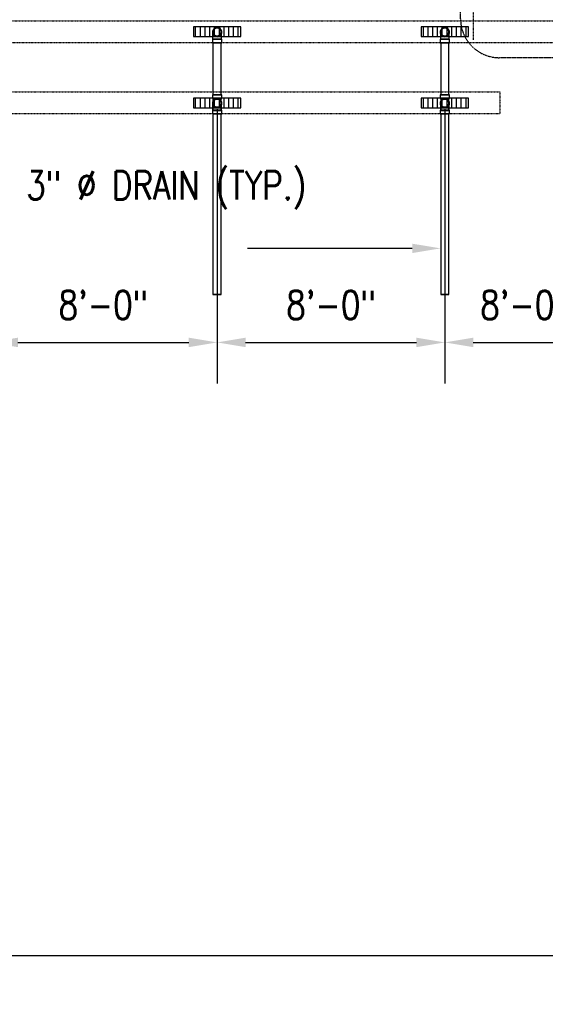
# Model space of a CAD drawing. Header units: inches. Extents: x -783 to 21281, y 0 to 3129.
# Tile 19 of 32: x 1962 to 2183, y 415 to 830. Entities that reach past the tile are written whole.
import ezdxf
from ezdxf import colors
from ezdxf.entities.mleader import LeaderData, LeaderLine
from ezdxf.enums import TextEntityAlignment as Align
from ezdxf.math import Vec2, Vec3

# ---------------------------------------------------------------- set-up
doc = ezdxf.new("R2010")
doc.units = ezdxf.units.IN
doc.header["$MEASUREMENT"] = 0
doc.linetypes.add('Dash', pattern=[0.25, 0.125, -0.125])
doc.linetypes.add('Hidden 3_32_', pattern=[0.140625, 0.09375, -0.046875])
for name, color, linetype in [('A-DETL-HDLN', 90, 'Hidden 3_32_'), ('P-PIPE', 3, 'Continuous'), ('S-ANNO-DIMS', 1, 'Continuous'), ('S-ANNO-NOTE', 2, 'Continuous'), ('S-ANNO-SYMB', 2, 'Continuous')]:
    doc.layers.add(name, color=color, linetype=linetype)
doc.layers.add('A-WALL-PATT', color=9, linetype='Continuous', true_color=0x808080)
doc.styles.add('Annotative', font='romans.shx', dxfattribs={"width": 0.8, "height": 0.125})
doc.styles.add('Arial', font='romans.shx', dxfattribs={"width": 0.8})
doc.dimstyles.new('Annotative', dxfattribs={"dimscale": 0, "dimtxt": 0.125, "dimasz": 0.125, "dimexe": 0.18, "dimexo": 0.0625, "dimgap": 0.09, "dimtad": 1, "dimdec": 3, "dimzin": 3, "dimdsep": 46, "dimlunit": 4, "dimtxsty": 'Annotative', "dimcen": 0.09, "dimclrt": 2, "dimazin": 2, "dimtfac": 1, "dimtdec": 3, "dimtmove": 0, "dimatfit": 0, "dimfxl": 1, "dimtfill": 1, "dimfrac": 2, "dimtolj": 1, "dimtzin": 0, "dimarcsym": 0})
pattern_1 = [(90, (-6e-12, -7e-13), (-2, 1e-16), [])]

# ---------------------------------------------------------------- blocks, each defined once
blk = doc.blocks.new('Bend - PVC - Sch 40 - DWV_USACE - Standard-V20-00_SP_Foundation Drainage Plan-TO FDN_DOC')
at = {"layer": 'P-PIPE'}
for p, q in [((1453.08, 791.55), (1453.08, 790.05)), ((1457.04, 790.05), (1457.04, 791.55))]:
    blk.add_line(p, q, dxfattribs=at)
at = {"layer": 'P-PIPE', "flags": 128}
for points in [[(1453.31, 794.61), (1453.31, 794.68), (1453.31, 794.75), (1453.32, 794.82), (1453.33, 794.89), (1453.34, 794.96), (1453.36, 795.03), (1453.38, 795.09), (1453.4, 795.16), (1453.42, 795.23), (1453.45, 795.29), (1453.48, 795.35), (1453.51, 795.42), (1453.54, 795.48), (1453.58, 795.54), (1453.61, 795.6), (1453.65, 795.65), (1453.7, 795.71), (1453.74, 795.76), (1453.79, 795.82), (1453.84, 795.86), (1453.89, 795.91), (1453.94, 795.96), (1454, 796), (1454.05, 796.04), (1454.11, 796.08), (1454.17, 796.12), (1454.23, 796.15), (1454.3, 796.18), (1454.36, 796.21), (1454.42, 796.24), (1454.49, 796.26), (1454.56, 796.29), (1454.62, 796.3), (1454.69, 796.32), (1454.76, 796.33), (1454.83, 796.34), (1454.9, 796.35), (1454.97, 796.36), (1455.04, 796.36), (1455.06, 796.36)], [(1455.06, 792.86), (1454.99, 792.86), (1454.92, 792.87), (1454.85, 792.87), (1454.78, 792.88), (1454.71, 792.89), (1454.64, 792.91), (1454.57, 792.93), (1454.51, 792.95), (1454.44, 792.97), (1454.38, 793), (1454.31, 793.03), (1454.25, 793.06), (1454.19, 793.09), (1454.13, 793.13), (1454.07, 793.17), (1454.01, 793.21), (1453.96, 793.25), (1453.9, 793.29), (1453.85, 793.34), (1453.8, 793.39), (1453.76, 793.44), (1453.71, 793.49), (1453.67, 793.55), (1453.62, 793.61), (1453.59, 793.66), (1453.55, 793.72), (1453.51, 793.78), (1453.48, 793.85), (1453.45, 793.91), (1453.43, 793.98), (1453.4, 794.04), (1453.38, 794.11), (1453.36, 794.18), (1453.35, 794.24), (1453.33, 794.31), (1453.32, 794.38), (1453.32, 794.45), (1453.31, 794.52), (1453.31, 794.59), (1453.31, 794.61)], [(1453.31, 792.75), (1453.31, 792.86), (1453.31, 792.97), (1453.31, 793.08), (1453.31, 793.19), (1453.31, 793.29), (1453.31, 793.39), (1453.31, 793.49), (1453.31, 793.58), (1453.31, 793.67), (1453.31, 793.76), (1453.31, 793.84), (1453.31, 793.92), (1453.31, 794), (1453.31, 794.07), (1453.31, 794.14), (1453.31, 794.2), (1453.31, 794.26), (1453.31, 794.31), (1453.31, 794.36), (1453.31, 794.41), (1453.31, 794.45), (1453.31, 794.49), (1453.31, 794.52), (1453.31, 794.55), (1453.31, 794.57), (1453.31, 794.59), (1453.31, 794.6), (1453.31, 794.61), (1453.31, 794.61)], [(1453.31, 791.55), (1453.31, 791.67), (1453.31, 791.79), (1453.31, 791.92), (1453.31, 792.04), (1453.31, 792.16), (1453.31, 792.28), (1453.31, 792.4), (1453.31, 792.52), (1453.31, 792.63), (1453.31, 792.71)], [(1455.06, 796.36), (1455.13, 796.36), (1455.2, 796.35), (1455.27, 796.35), (1455.34, 796.34), (1455.41, 796.32), (1455.47, 796.31), (1455.54, 796.29), (1455.61, 796.27), (1455.67, 796.25), (1455.74, 796.22), (1455.8, 796.19), (1455.87, 796.16), (1455.93, 796.13), (1455.99, 796.09), (1456.05, 796.05), (1456.1, 796.01), (1456.16, 795.97), (1456.21, 795.93), (1456.26, 795.88), (1456.31, 795.83), (1456.36, 795.78), (1456.41, 795.72), (1456.45, 795.67), (1456.49, 795.61), (1456.53, 795.55), (1456.57, 795.5), (1456.6, 795.43), (1456.63, 795.37), (1456.66, 795.31), (1456.69, 795.24), (1456.71, 795.18), (1456.73, 795.11), (1456.75, 795.04), (1456.77, 794.98), (1456.78, 794.91), (1456.79, 794.84), (1456.8, 794.77), (1456.81, 794.7), (1456.81, 794.63), (1456.81, 794.61)], [(1456.81, 794.61), (1456.81, 794.54), (1456.8, 794.47), (1456.8, 794.4), (1456.79, 794.33), (1456.77, 794.26), (1456.76, 794.19), (1456.74, 794.13), (1456.72, 794.06), (1456.7, 793.99), (1456.67, 793.93), (1456.64, 793.86), (1456.61, 793.8), (1456.58, 793.74), (1456.54, 793.68), (1456.5, 793.62), (1456.46, 793.56), (1456.42, 793.51), (1456.37, 793.46), (1456.33, 793.4), (1456.28, 793.35), (1456.23, 793.31), (1456.17, 793.26), (1456.12, 793.22), (1456.06, 793.18), (1456, 793.14), (1455.94, 793.1), (1455.88, 793.07), (1455.82, 793.03), (1455.76, 793.01), (1455.69, 792.98), (1455.63, 792.95), (1455.56, 792.93), (1455.49, 792.91), (1455.42, 792.9), (1455.36, 792.88), (1455.29, 792.87), (1455.22, 792.87), (1455.15, 792.86), (1455.08, 792.86), (1455.06, 792.86)], [(1456.81, 794.61), (1456.81, 794.61), (1456.81, 794.6), (1456.81, 794.59), (1456.81, 794.57), (1456.81, 794.55), (1456.81, 794.52), (1456.81, 794.49), (1456.81, 794.45), (1456.81, 794.41), (1456.81, 794.37), (1456.81, 794.31), (1456.81, 794.26), (1456.81, 794.2), (1456.81, 794.14), (1456.81, 794.07), (1456.81, 794), (1456.81, 793.92), (1456.81, 793.84), (1456.81, 793.76), (1456.81, 793.67), (1456.81, 793.58), (1456.81, 793.49), (1456.81, 793.39), (1456.81, 793.29), (1456.81, 793.19), (1456.81, 793.08), (1456.81, 792.97), (1456.81, 792.86), (1456.81, 792.75), (1456.81, 792.71)], [(1456.81, 792.71), (1456.81, 792.64), (1456.81, 792.52), (1456.81, 792.4), (1456.81, 792.28), (1456.81, 792.16), (1456.81, 792.04), (1456.81, 791.92), (1456.81, 791.8), (1456.81, 791.67), (1456.81, 791.55), (1456.81, 791.55)]]:
    blk.add_lwpolyline(points, dxfattribs=at)
at = {"layer": 'P-PIPE'}
for radius, start, end in [(1.98, 90, 254.3897), (1.98, 90, 254.3897), (1.75, 90, 270), (1.98, 255, 270), (1.98, 255, 270), (1.98, 285.6103, 90), (1.98, 285.6103, 90), (1.75, 270, 90), (1.98, 270, 285), (1.98, 270, 285)]:
    blk.add_arc((1455.06, 794.61), radius, start, end, dxfattribs=at)
for centre, major_axis, start_param, end_param in [((1455.06, 791.55), (1.98, 0), 1.570796, 4.712389), ((1455.06, 790.05), (1.98, 0), 1.570796, 4.712389), ((1455.06, 791.55), (1.75, 0), 1.570796, 4.712389), ((1455.06, 791.55), (1.98, 0), 4.712389, 7.853982), ((1455.06, 791.55), (1.75, 0), 4.712389, 7.853982), ((1455.06, 790.05), (1.98, 0), 4.712389, 7.853982)]:
    blk.add_ellipse(centre, major_axis=major_axis, ratio=0.010416, start_param=start_param, end_param=end_param, dxfattribs=at)
blk = doc.blocks.new('Mechanical_Box_H_rvt-1-00_SP_Foundation Drainage Plan-TO FDN_DOC')
at = {"layer": 'P-PIPE'}
for p, q in [((2043.31, 820.05), (2043.31, 798.12)), ((2046.81, 798.12), (2046.81, 820.05)), ((2139.31, 820.05), (2139.31, 798.12)), ((2142.81, 798.12), (2142.81, 820.05)), ((2043.08, 798.12), (2043.08, 796.71)), ((2043.08, 796.71), (2043.08, 796.62)), ((2043.31, 796.62), (2043.31, 792.71)), ((2046.81, 792.71), (2046.81, 796.62)), ((2047.04, 796.71), (2047.04, 798.12)), ((2047.04, 796.62), (2047.04, 796.71)), ((2139.08, 798.12), (2139.08, 796.71)), ((2139.08, 796.71), (2139.08, 796.62)), ((2139.31, 796.62), (2139.31, 792.71)), ((2142.81, 792.71), (2142.81, 796.62)), ((2143.04, 796.71), (2143.04, 798.12)), ((2143.04, 796.62), (2143.04, 796.71)), ((2043.31, 792.71), (2043.31, 791.63)), ((2046.81, 791.63), (2046.81, 792.71)), ((2139.31, 792.71), (2139.31, 791.63)), ((2142.81, 791.63), (2142.81, 792.71)), ((2043.08, 791.63), (2043.08, 790.13)), ((2043.31, 790.13), (2043.31, 713.98)), ((2046.81, 713.98), (2046.81, 790.13)), ((2047.04, 790.13), (2047.04, 791.63)), ((2139.08, 791.63), (2139.08, 790.13)), ((2139.31, 790.13), (2139.31, 713.98)), ((2142.81, 713.98), (2142.81, 790.13)), ((2143.04, 790.13), (2143.04, 791.63))]:
    blk.add_line(p, q, dxfattribs=at)
at = {"layer": 'P-PIPE', "flags": 128}
for points in [[(2043.31, 794.61), (2043.31, 794.68), (2043.31, 794.75), (2043.32, 794.82), (2043.33, 794.89), (2043.34, 794.96), (2043.36, 795.03), (2043.38, 795.09), (2043.4, 795.16), (2043.42, 795.23), (2043.45, 795.29), (2043.48, 795.35), (2043.51, 795.42), (2043.54, 795.48), (2043.58, 795.54), (2043.61, 795.6), (2043.65, 795.65), (2043.7, 795.71), (2043.74, 795.76), (2043.79, 795.82), (2043.84, 795.86), (2043.89, 795.91), (2043.94, 795.96), (2044, 796), (2044.05, 796.04), (2044.11, 796.08), (2044.17, 796.12), (2044.23, 796.15), (2044.3, 796.18), (2044.36, 796.21), (2044.42, 796.24), (2044.49, 796.26), (2044.56, 796.29), (2044.62, 796.3), (2044.69, 796.32), (2044.76, 796.33), (2044.83, 796.34), (2044.9, 796.35), (2044.97, 796.36), (2045.04, 796.36), (2045.06, 796.36)], [(2045.06, 792.86), (2044.99, 792.86), (2044.92, 792.87), (2044.85, 792.87), (2044.78, 792.88), (2044.71, 792.89), (2044.64, 792.91), (2044.57, 792.93), (2044.51, 792.95), (2044.44, 792.97), (2044.38, 793), (2044.31, 793.03), (2044.25, 793.06), (2044.19, 793.09), (2044.13, 793.13), (2044.07, 793.17), (2044.01, 793.21), (2043.96, 793.25), (2043.9, 793.29), (2043.85, 793.34), (2043.8, 793.39), (2043.76, 793.44), (2043.71, 793.49), (2043.67, 793.55), (2043.62, 793.61), (2043.59, 793.66), (2043.55, 793.72), (2043.51, 793.78), (2043.48, 793.85), (2043.45, 793.91), (2043.43, 793.98), (2043.4, 794.04), (2043.38, 794.11), (2043.36, 794.18), (2043.35, 794.24), (2043.33, 794.31), (2043.32, 794.38), (2043.32, 794.45), (2043.31, 794.52), (2043.31, 794.59), (2043.31, 794.61)], [(2043.31, 792.74), (2043.31, 792.86), (2043.31, 792.97), (2043.31, 793.08), (2043.31, 793.18), (2043.31, 793.28), (2043.31, 793.39), (2043.31, 793.48), (2043.31, 793.58), (2043.31, 793.67), (2043.31, 793.75), (2043.31, 793.84), (2043.31, 793.92), (2043.31, 793.99), (2043.31, 794.07), (2043.31, 794.13), (2043.31, 794.2), (2043.31, 794.26), (2043.31, 794.31), (2043.31, 794.36), (2043.31, 794.41), (2043.31, 794.45), (2043.31, 794.49), (2043.31, 794.52), (2043.31, 794.55), (2043.31, 794.57), (2043.31, 794.59), (2043.31, 794.6), (2043.31, 794.61), (2043.31, 794.61)], [(2043.31, 791.54), (2043.31, 791.66), (2043.31, 791.79), (2043.31, 791.91), (2043.31, 792.03), (2043.31, 792.15), (2043.31, 792.27), (2043.31, 792.39), (2043.31, 792.51), (2043.31, 792.63), (2043.31, 792.71)], [(2045.06, 796.36), (2045.13, 796.36), (2045.2, 796.35), (2045.27, 796.35), (2045.34, 796.34), (2045.41, 796.32), (2045.47, 796.31), (2045.54, 796.29), (2045.61, 796.27), (2045.67, 796.25), (2045.74, 796.22), (2045.8, 796.19), (2045.87, 796.16), (2045.93, 796.13), (2045.99, 796.09), (2046.05, 796.05), (2046.1, 796.01), (2046.16, 795.97), (2046.21, 795.93), (2046.26, 795.88), (2046.31, 795.83), (2046.36, 795.78), (2046.41, 795.72), (2046.45, 795.67), (2046.49, 795.61), (2046.53, 795.55), (2046.57, 795.5), (2046.6, 795.43), (2046.63, 795.37), (2046.66, 795.31), (2046.69, 795.24), (2046.71, 795.18), (2046.73, 795.11), (2046.75, 795.04), (2046.77, 794.98), (2046.78, 794.91), (2046.79, 794.84), (2046.8, 794.77), (2046.81, 794.7), (2046.81, 794.63), (2046.81, 794.61)], [(2046.81, 794.61), (2046.81, 794.54), (2046.8, 794.47), (2046.8, 794.4), (2046.79, 794.33), (2046.77, 794.26), (2046.76, 794.19), (2046.74, 794.13), (2046.72, 794.06), (2046.7, 793.99), (2046.67, 793.93), (2046.64, 793.86), (2046.61, 793.8), (2046.58, 793.74), (2046.54, 793.68), (2046.5, 793.62), (2046.46, 793.56), (2046.42, 793.51), (2046.37, 793.46), (2046.33, 793.4), (2046.28, 793.35), (2046.23, 793.31), (2046.17, 793.26), (2046.12, 793.22), (2046.06, 793.18), (2046, 793.14), (2045.94, 793.1), (2045.88, 793.07), (2045.82, 793.03), (2045.76, 793.01), (2045.69, 792.98), (2045.63, 792.95), (2045.56, 792.93), (2045.49, 792.91), (2045.42, 792.9), (2045.36, 792.88), (2045.29, 792.87), (2045.22, 792.87), (2045.15, 792.86), (2045.08, 792.86), (2045.06, 792.86)], [(2046.81, 794.61), (2046.81, 794.61), (2046.81, 794.6), (2046.81, 794.59), (2046.81, 794.57), (2046.81, 794.55), (2046.81, 794.52), (2046.81, 794.49), (2046.81, 794.45), (2046.81, 794.41), (2046.81, 794.36), (2046.81, 794.31), (2046.81, 794.26), (2046.81, 794.2), (2046.81, 794.14), (2046.81, 794.07), (2046.81, 794), (2046.81, 793.92), (2046.81, 793.84), (2046.81, 793.76), (2046.81, 793.67), (2046.81, 793.58), (2046.81, 793.48), (2046.81, 793.39), (2046.81, 793.29), (2046.81, 793.18), (2046.81, 793.08), (2046.81, 792.97), (2046.81, 792.86), (2046.81, 792.75)], [(2046.81, 792.71), (2046.81, 792.63), (2046.81, 792.51), (2046.81, 792.4), (2046.81, 792.28), (2046.81, 792.16), (2046.81, 792.03), (2046.81, 791.91), (2046.81, 791.79), (2046.81, 791.66), (2046.81, 791.54), (2046.81, 791.54)], [(2139.31, 794.61), (2139.31, 794.68), (2139.31, 794.75), (2139.32, 794.82), (2139.33, 794.89), (2139.34, 794.96), (2139.36, 795.03), (2139.38, 795.09), (2139.4, 795.16), (2139.42, 795.23), (2139.45, 795.29), (2139.48, 795.35), (2139.51, 795.42), (2139.54, 795.48), (2139.58, 795.54), (2139.61, 795.6), (2139.65, 795.65), (2139.7, 795.71), (2139.74, 795.76), (2139.79, 795.82), (2139.84, 795.86), (2139.89, 795.91), (2139.94, 795.96), (2140, 796), (2140.05, 796.04), (2140.11, 796.08), (2140.17, 796.12), (2140.23, 796.15), (2140.3, 796.18), (2140.36, 796.21), (2140.42, 796.24), (2140.49, 796.26), (2140.56, 796.29), (2140.62, 796.3), (2140.69, 796.32), (2140.76, 796.33), (2140.83, 796.34), (2140.9, 796.35), (2140.97, 796.36), (2141.04, 796.36), (2141.06, 796.36)], [(2141.06, 792.86), (2140.99, 792.86), (2140.92, 792.87), (2140.85, 792.87), (2140.78, 792.88), (2140.71, 792.89), (2140.64, 792.91), (2140.57, 792.93), (2140.51, 792.95), (2140.44, 792.97), (2140.38, 793), (2140.31, 793.03), (2140.25, 793.06), (2140.19, 793.09), (2140.13, 793.13), (2140.07, 793.17), (2140.01, 793.21), (2139.96, 793.25), (2139.9, 793.29), (2139.85, 793.34), (2139.8, 793.39), (2139.76, 793.44), (2139.71, 793.49), (2139.67, 793.55), (2139.62, 793.61), (2139.59, 793.66), (2139.55, 793.72), (2139.51, 793.78), (2139.48, 793.85), (2139.45, 793.91), (2139.43, 793.98), (2139.4, 794.04), (2139.38, 794.11), (2139.36, 794.18), (2139.35, 794.24), (2139.33, 794.31), (2139.32, 794.38), (2139.32, 794.45), (2139.31, 794.52), (2139.31, 794.59), (2139.31, 794.61)], [(2139.31, 792.74), (2139.31, 792.86), (2139.31, 792.97), (2139.31, 793.08), (2139.31, 793.18), (2139.31, 793.28), (2139.31, 793.39), (2139.31, 793.48), (2139.31, 793.58), (2139.31, 793.67), (2139.31, 793.75), (2139.31, 793.84), (2139.31, 793.92), (2139.31, 793.99), (2139.31, 794.07), (2139.31, 794.13), (2139.31, 794.2), (2139.31, 794.26), (2139.31, 794.31), (2139.31, 794.36), (2139.31, 794.41), (2139.31, 794.45), (2139.31, 794.49), (2139.31, 794.52), (2139.31, 794.55), (2139.31, 794.57), (2139.31, 794.59), (2139.31, 794.6), (2139.31, 794.61), (2139.31, 794.61)], [(2139.31, 791.54), (2139.31, 791.66), (2139.31, 791.79), (2139.31, 791.91), (2139.31, 792.03), (2139.31, 792.15), (2139.31, 792.27), (2139.31, 792.39), (2139.31, 792.51), (2139.31, 792.63), (2139.31, 792.71)], [(2141.06, 796.36), (2141.13, 796.36), (2141.2, 796.35), (2141.27, 796.35), (2141.34, 796.34), (2141.41, 796.32), (2141.47, 796.31), (2141.54, 796.29), (2141.61, 796.27), (2141.67, 796.25), (2141.74, 796.22), (2141.8, 796.19), (2141.87, 796.16), (2141.93, 796.13), (2141.99, 796.09), (2142.05, 796.05), (2142.1, 796.01), (2142.16, 795.97), (2142.21, 795.93), (2142.26, 795.88), (2142.31, 795.83), (2142.36, 795.78), (2142.41, 795.72), (2142.45, 795.67), (2142.49, 795.61), (2142.53, 795.55), (2142.57, 795.5), (2142.6, 795.43), (2142.63, 795.37), (2142.66, 795.31), (2142.69, 795.24), (2142.71, 795.18), (2142.73, 795.11), (2142.75, 795.04), (2142.77, 794.98), (2142.78, 794.91), (2142.79, 794.84), (2142.8, 794.77), (2142.81, 794.7), (2142.81, 794.63), (2142.81, 794.61)], [(2142.81, 794.61), (2142.81, 794.54), (2142.8, 794.47), (2142.8, 794.4), (2142.79, 794.33), (2142.77, 794.26), (2142.76, 794.19), (2142.74, 794.13), (2142.72, 794.06), (2142.7, 793.99), (2142.67, 793.93), (2142.64, 793.86), (2142.61, 793.8), (2142.58, 793.74), (2142.54, 793.68), (2142.5, 793.62), (2142.46, 793.56), (2142.42, 793.51), (2142.37, 793.46), (2142.33, 793.4), (2142.28, 793.35), (2142.23, 793.31), (2142.17, 793.26), (2142.12, 793.22), (2142.06, 793.18), (2142, 793.14), (2141.94, 793.1), (2141.88, 793.07), (2141.82, 793.03), (2141.76, 793.01), (2141.69, 792.98), (2141.63, 792.95), (2141.56, 792.93), (2141.49, 792.91), (2141.42, 792.9), (2141.36, 792.88), (2141.29, 792.87), (2141.22, 792.87), (2141.15, 792.86), (2141.08, 792.86), (2141.06, 792.86)], [(2142.81, 794.61), (2142.81, 794.61), (2142.81, 794.6), (2142.81, 794.59), (2142.81, 794.57), (2142.81, 794.55), (2142.81, 794.52), (2142.81, 794.49), (2142.81, 794.45), (2142.81, 794.41), (2142.81, 794.36), (2142.81, 794.31), (2142.81, 794.26), (2142.81, 794.2), (2142.81, 794.14), (2142.81, 794.07), (2142.81, 794), (2142.81, 793.92), (2142.81, 793.84), (2142.81, 793.76), (2142.81, 793.67), (2142.81, 793.58), (2142.81, 793.48), (2142.81, 793.39), (2142.81, 793.29), (2142.81, 793.18), (2142.81, 793.08), (2142.81, 792.97), (2142.81, 792.86), (2142.81, 792.75)], [(2142.81, 792.71), (2142.81, 792.63), (2142.81, 792.51), (2142.81, 792.4), (2142.81, 792.28), (2142.81, 792.16), (2142.81, 792.03), (2142.81, 791.91), (2142.81, 791.79), (2142.81, 791.66), (2142.81, 791.54), (2142.81, 791.54)]]:
    blk.add_lwpolyline(points, dxfattribs=at)
at = {"layer": 'P-PIPE'}
for centre, radius, start, end in [((2045.06, 824.61), 1.75, 0, 180), ((2141.06, 824.61), 1.75, 0, 180), ((2045.06, 824.61), 1.75, 180, 0), ((2141.06, 824.61), 1.75, 180, 0), ((2045.06, 794.61), 1.98, 90, 254.3897), ((2045.06, 794.61), 1.98, 90, 254.3897), ((2045.06, 794.61), 1.75, 0, 180), ((2045.06, 794.61), 1.75, 90, 270), ((2045.06, 794.61), 1.75, 180, 0), ((2045.06, 794.61), 1.98, 255, 270), ((2045.06, 794.61), 1.98, 255, 270), ((2045.06, 794.61), 1.98, 285.6103, 90), ((2045.06, 794.61), 1.98, 285.6103, 90), ((2045.06, 794.61), 1.75, 270, 90), ((2045.06, 794.61), 1.98, 270, 285), ((2045.06, 794.61), 1.98, 270, 285), ((2141.06, 794.61), 1.98, 90, 254.3897), ((2141.06, 794.61), 1.98, 90, 254.3897), ((2141.06, 794.61), 1.75, 0, 180), ((2141.06, 794.61), 1.75, 90, 270), ((2141.06, 794.61), 1.75, 180, 0), ((2141.06, 794.61), 1.98, 255, 270), ((2141.06, 794.61), 1.98, 255, 270), ((2141.06, 794.61), 1.98, 285.6103, 90), ((2141.06, 794.61), 1.98, 285.6103, 90), ((2141.06, 794.61), 1.75, 270, 90), ((2141.06, 794.61), 1.98, 270, 285), ((2141.06, 794.61), 1.98, 270, 285)]:
    blk.add_arc(centre, radius, start, end, dxfattribs=at)
for centre, major_axis, start_param, end_param in [((2045.06, 820.05), (1.75, 0), 1.570796, 3.141593), ((2045.06, 820.05), (1.75, 0), 3.141593, 4.712389), ((2045.06, 820.05), (1.75, 0), 0, 1.570796), ((2045.06, 820.05), (1.75, 0), 4.712389, 6.283185), ((2141.06, 820.05), (1.75, 0), 1.570796, 3.141593), ((2141.06, 820.05), (1.75, 0), 3.141593, 4.712389), ((2141.06, 820.05), (1.75, 0), 0, 1.570796), ((2141.06, 820.05), (1.75, 0), 4.712389, 6.283185), ((2045.06, 798.12), (1.98, 0), 1.570796, 4.712389), ((2045.06, 796.62), (1.98, 0), 1.570796, 4.712389), ((2045.06, 798.12), (1.75, 0), 1.570796, 3.141593), ((2045.06, 798.12), (1.75, 0), 3.141593, 4.712389), ((2045.06, 796.62), (1.75, 0), 1.570796, 4.712389), ((2045.06, 798.12), (1.98, 0), 4.712389, 7.853982), ((2045.06, 798.12), (1.75, 0), 0, 1.570796), ((2045.06, 798.12), (1.75, 0), 4.712389, 6.283185), ((2045.06, 796.62), (1.98, 0), 4.712389, 7.853982), ((2045.06, 796.62), (1.75, 0), 4.712389, 7.853982), ((2141.06, 798.12), (1.98, 0), 1.570796, 4.712389), ((2141.06, 796.62), (1.98, 0), 1.570796, 4.712389), ((2141.06, 798.12), (1.75, 0), 1.570796, 3.141593), ((2141.06, 798.12), (1.75, 0), 3.141593, 4.712389), ((2141.06, 796.62), (1.75, 0), 1.570796, 4.712389), ((2141.06, 798.12), (1.98, 0), 4.712389, 7.853982), ((2141.06, 798.12), (1.75, 0), 0, 1.570796), ((2141.06, 798.12), (1.75, 0), 4.712389, 6.283185), ((2141.06, 796.62), (1.98, 0), 4.712389, 7.853982), ((2141.06, 796.62), (1.75, 0), 4.712389, 7.853982), ((2045.06, 791.63), (1.98, 0), 1.570796, 4.712389), ((2045.06, 790.13), (1.98, 0), 1.570796, 4.712389), ((2045.06, 791.63), (1.75, 0), 1.570796, 4.712389), ((2045.06, 791.54), (1.75, 0), 1.570796, 4.712389), ((2045.06, 790.13), (1.75, 0), 1.570796, 3.141593), ((2045.06, 790.13), (1.75, 0), 3.141593, 4.712389), ((2045.06, 791.63), (1.75, 0), 4.712389, 7.853982), ((2045.06, 791.63), (1.98, 0), 4.712389, 7.853982), ((2045.06, 791.54), (1.75, 0), 4.712389, 7.853982), ((2045.06, 790.13), (1.75, 0), 0, 1.570796), ((2045.06, 790.13), (1.98, 0), 4.712389, 7.853982), ((2045.06, 790.13), (1.75, 0), 4.712389, 6.283185), ((2141.06, 791.63), (1.98, 0), 1.570796, 4.712389), ((2141.06, 790.13), (1.98, 0), 1.570796, 4.712389), ((2141.06, 791.63), (1.75, 0), 1.570796, 4.712389), ((2141.06, 791.54), (1.75, 0), 1.570796, 4.712389), ((2141.06, 790.13), (1.75, 0), 1.570796, 3.141593), ((2141.06, 790.13), (1.75, 0), 3.141593, 4.712389), ((2141.06, 791.63), (1.75, 0), 4.712389, 7.853982), ((2141.06, 791.63), (1.98, 0), 4.712389, 7.853982), ((2141.06, 791.54), (1.75, 0), 4.712389, 7.853982), ((2141.06, 790.13), (1.75, 0), 0, 1.570796), ((2141.06, 790.13), (1.98, 0), 4.712389, 7.853982), ((2141.06, 790.13), (1.75, 0), 4.712389, 6.283185), ((2045.06, 713.98), (1.75, 0), 1.570796, 3.141593), ((2045.06, 713.98), (1.75, 0), 3.141593, 4.712389), ((2045.06, 713.98), (1.75, 0), 0, 1.570796), ((2045.06, 713.98), (1.75, 0), 4.712389, 6.283185), ((2141.06, 713.98), (1.75, 0), 1.570796, 3.141593), ((2141.06, 713.98), (1.75, 0), 3.141593, 4.712389), ((2141.06, 713.98), (1.75, 0), 0, 1.570796), ((2141.06, 713.98), (1.75, 0), 4.712389, 6.283185)]:
    blk.add_ellipse(centre, major_axis=major_axis, ratio=0.010416, start_param=start_param, end_param=end_param, dxfattribs=at)
at = {"layer": 'P-PIPE', "color": 3, "lineweight": 9}
for p in [(590, 30), (686, 30)]:
    blk.add_blockref('Bend - PVC - Sch 40 - DWV_USACE - Standard-V20-00_SP_Foundation Drainage Plan-TO FDN_DOC', p, dxfattribs=at)
blk = doc.blocks.new('*D61')
at = {"layer": 'Defpoints', "color": 0, "transparency": 16777216}
for p in [(1949.08, 798.13), (2045.08, 798.13), (2045.08, 693.8)]:
    blk.add_point(p, dxfattribs=at)
at = {"layer": 'S-ANNO-DIMS', "color": 0, "lineweight": -2, "transparency": 16777216}
for p, q in [((1949.08, 792.13), (1949.08, 676.52)), ((2045.08, 792.13), (2045.08, 676.52)), ((1961.08, 693.8), (2033.08, 693.8))]:
    blk.add_line(p, q, dxfattribs=at)
at = {"layer": 'S-ANNO-DIMS', "color": 0, "transparency": 16777216}
for points in [[(1961.08, 695.8), (1961.08, 691.8), (1949.08, 693.8)], [(2033.08, 695.8), (2033.08, 691.8), (2045.08, 693.8)]]:
    blk.add_solid(points, dxfattribs=at)
at = {"layer": 'S-ANNO-DIMS', "color": 2, "lineweight": -3, "transparency": 16777216, "insert": (1997.08, 709.58), "char_height": 12, "attachment_point": 5, "style": 'Annotative', "bg_fill": 3, "box_fill_scale": 1.25, "bg_fill_color": 256, "bg_fill_true_color": 13158600, "bg_fill_transparency": 0}
blk.add_mtext('\\A1;8\'-0"', dxfattribs=at)
blk = doc.blocks.new('*D62')
at = {"layer": 'Defpoints', "color": 0, "transparency": 16777216}
for p in [(2045.08, 798.13), (2141.08, 798.13), (2141.08, 693.8)]:
    blk.add_point(p, dxfattribs=at)
at = {"layer": 'S-ANNO-DIMS', "color": 0, "lineweight": -2, "transparency": 16777216}
for p, q in [((2045.08, 792.13), (2045.08, 676.52)), ((2141.08, 792.13), (2141.08, 676.52)), ((2057.08, 693.8), (2129.08, 693.8))]:
    blk.add_line(p, q, dxfattribs=at)
at = {"layer": 'S-ANNO-DIMS', "color": 0, "transparency": 16777216}
for points in [[(2057.08, 695.8), (2057.08, 691.8), (2045.08, 693.8)], [(2129.08, 695.8), (2129.08, 691.8), (2141.08, 693.8)]]:
    blk.add_solid(points, dxfattribs=at)
at = {"layer": 'S-ANNO-DIMS', "color": 2, "lineweight": -3, "transparency": 16777216, "insert": (2093.08, 709.58), "char_height": 12, "attachment_point": 5, "style": 'Annotative', "bg_fill": 3, "box_fill_scale": 1.25, "bg_fill_color": 256, "bg_fill_true_color": 13158600, "bg_fill_transparency": 0}
blk.add_mtext('\\A1;8\'-0"', dxfattribs=at)
blk = doc.blocks.new('*D63')
at = {"layer": 'Defpoints', "color": 0, "transparency": 16777216}
for p in [(2237.08, 791.85), (2141.08, 782.35), (2237.08, 693.8)]:
    blk.add_point(p, dxfattribs=at)
at = {"layer": 'S-ANNO-DIMS', "color": 0, "lineweight": -2, "transparency": 16777216}
for p, q in [((2237.08, 785.85), (2237.08, 676.52)), ((2141.08, 776.35), (2141.08, 676.52)), ((2153.08, 693.8), (2225.08, 693.8))]:
    blk.add_line(p, q, dxfattribs=at)
at = {"layer": 'S-ANNO-DIMS', "color": 0, "transparency": 16777216}
for points in [[(2153.08, 695.8), (2153.08, 691.8), (2141.08, 693.8)], [(2225.08, 695.8), (2225.08, 691.8), (2237.08, 693.8)]]:
    blk.add_solid(points, dxfattribs=at)
at = {"layer": 'S-ANNO-DIMS', "color": 2, "lineweight": -3, "transparency": 16777216, "insert": (2174.86, 709.58), "char_height": 12, "attachment_point": 5, "style": 'Annotative', "bg_fill": 3, "box_fill_scale": 1.25, "bg_fill_color": 256, "bg_fill_true_color": 13158600, "bg_fill_transparency": 0}
blk.add_mtext('\\A1;8\'-0"', dxfattribs=at)
blk = doc.blocks.new('*U33')
at = {"linetype": 'Continuous', "lineweight": -3}
blk.add_line((1.125, 0.625), (29.5, 0.625), dxfattribs=at)
at = {"lineweight": -3, "style": 'Arial'}
blk.add_attdef('DRAWING_AREA_TITLE', text='', height=0.1875, dxfattribs=at).set_placement((1.3743, 0.6339), align=Align.BOTTOM_LEFT)
blk.add_attdef('X#', text='', height=0.1875, dxfattribs=at).set_placement((0.8125, 0.625), align=Align.MIDDLE_CENTER)
blk.add_attdef('SCALE:', text='', height=0.0938, dxfattribs=at).set_placement((1.3743, 0.5606), align=Align.TOP_LEFT)

msp = doc.modelspace()

# ---------------------------------------------------------------- hatches: boundary and pattern name
at = {"layer": 'A-WALL-PATT', "lineweight": -3}
h = msp.add_hatch(dxfattribs=at)
h.set_pattern_fill('_USER', color=8, scale=2, angle=90, style=0, pattern_type=0)
h.set_pattern_definition(pattern_1)
h.paths.add_polyline_path([(2055.0774, 822.7059), (2055.0774, 826.7059), (2035.0774, 826.7059), (2035.0774, 822.7059)])
h = msp.add_hatch(dxfattribs=at)
h.set_pattern_fill('_USER', color=8, scale=2, angle=90, style=0, pattern_type=0)
h.set_pattern_definition(pattern_1)
h.paths.add_polyline_path([(2151.0774, 822.7059), (2151.0774, 826.7059), (2131.0774, 826.7059), (2131.0774, 822.7059)])
h = msp.add_hatch(dxfattribs=at)
h.set_pattern_fill('_USER', color=8, scale=2, angle=90, style=0, pattern_type=0)
h.set_pattern_definition(pattern_1)
h.paths.add_polyline_path([(2055.0774, 792.7059), (2055.0774, 796.7059), (2035.0774, 796.7059), (2035.0774, 792.7059)])
h = msp.add_hatch(dxfattribs=at)
h.set_pattern_fill('_USER', color=8, scale=2, angle=90, style=0, pattern_type=0)
h.set_pattern_definition(pattern_1)
h.paths.add_polyline_path([(2151.0774, 792.7059), (2151.0774, 796.7059), (2131.0774, 796.7059), (2131.0774, 792.7059)])

# ---------------------------------------------------------------- linework, layer by layer
at = {"layer": 'A-DETL-HDLN', "color": 8, "lineweight": -3}
msp.add_line((2153.0774, 1493.2059), (2153.0774, 821.2059), dxfattribs=at)
at = {"layer": 'A-DETL-HDLN', "lineweight": -3}
for p, q in [((1811.9211, 829.3622), (2548.168, 829.3622)), ((2548.168, 820.0497), (1811.9211, 820.0497)), ((2164.2158, 799.3622), (2164.2158, 790.0497))]:
    msp.add_line(p, q, dxfattribs=at)
at = {"layer": 'P-PIPE', "lineweight": -3}
for p, q in [((2035.0774, 826.7059), (2035.0774, 822.7059)), ((2055.0774, 826.7059), (2035.0774, 826.7059)), ((2055.0774, 822.7059), (2055.0774, 826.7059)), ((2131.0774, 826.7059), (2131.0774, 822.7059)), ((2151.0774, 826.7059), (2131.0774, 826.7059)), ((2151.0774, 822.7059), (2151.0774, 826.7059)), ((2035.0774, 822.7059), (2055.0774, 822.7059)), ((2131.0774, 822.7059), (2151.0774, 822.7059))]:
    msp.add_line(p, q, dxfattribs=at)
at = {"layer": 'S-ANNO-SYMB', "linetype": 'Dash', "lineweight": -3}
msp.add_lwpolyline([(2258.9833, 813.7679), (2164.0891, 813.7679, -0.41421356), (2147.6719, 830.1851), (2147.6719, 951.0736, -0.41421356), (2164.0891, 967.4908), (2258.9833, 967.4908, -0.41421356), (2275.4005, 951.0736), (2275.4005, 830.1851, -0.41421356)], format="xyb", close=True, dxfattribs=at)

# ---------------------------------------------------------------- block references
at = {"layer": 'P-PIPE', "color": 8, "lineweight": -3}
msp.add_blockref('Mechanical_Box_H_rvt-1-00_SP_Foundation Drainage Plan-TO FDN_DOC', (0, 0), dxfattribs=at)
at = {"layer": 'S-ANNO-SYMB', "color": 8, "lineweight": -3, "xscale": 96, "yscale": 96, "zscale": 96}
msp.add_blockref('*U33', (-196.0344, 375.4055), dxfattribs=at)

# ---------------------------------------------------------------- next in the draw order: dimensions: what is measured, and where the dimension line sits
at = {"layer": 'S-ANNO-DIMS', "lineweight": -3}
dim = msp.add_linear_dim(base=(2045.0774, 693.7982), p1=(1949.0774, 798.1298), p2=(2045.0774, 798.1298), dimstyle='Annotative', override={"dimpost": '\\X'}, dxfattribs=at)
dim.commit()
dim.dimension.update_dxf_attribs({"geometry": '*D61', "text_midpoint": (1997.0774, 709.581)})

# ---------------------------------------------------------------- next in the draw order: linework, layer by layer
at = {"layer": 'P-PIPE', "lineweight": -3}
msp.add_line((2035.0774, 796.7059), (2035.0774, 792.7059), dxfattribs=at)

# ---------------------------------------------------------------- next in the draw order: dimensions: what is measured, and where the dimension line sits
at = {"layer": 'S-ANNO-DIMS', "lineweight": -3}
dim = msp.add_linear_dim(base=(2141.0774, 693.7982), p1=(2045.0774, 798.1298), p2=(2141.0774, 798.1298), dimstyle='Annotative', override={"dimpost": '\\X'}, dxfattribs=at)
dim.commit()
dim.dimension.update_dxf_attribs({"geometry": '*D62', "text_midpoint": (2093.0774, 709.581)})

# ---------------------------------------------------------------- next in the draw order: linework, layer by layer
at = {"layer": 'A-DETL-HDLN', "lineweight": -3}
msp.add_line((1413.9211, 799.3622), (2164.2158, 799.3622), dxfattribs=at)
at = {"layer": 'P-PIPE', "lineweight": -3}
for p, q in [((2055.0774, 796.7059), (2035.0774, 796.7059)), ((2055.0774, 792.7059), (2055.0774, 796.7059)), ((2131.0774, 796.7059), (2131.0774, 792.7059)), ((2151.0774, 796.7059), (2131.0774, 796.7059)), ((2035.0774, 792.7059), (2055.0774, 792.7059))]:
    msp.add_line(p, q, dxfattribs=at)

# ---------------------------------------------------------------- next in the draw order: dimensions: what is measured, and where the dimension line sits
at = {"layer": 'S-ANNO-DIMS', "lineweight": -3}
dim = msp.add_linear_dim(base=(2237.0774, 693.7982), p1=(2141.0774, 782.3469), p2=(2237.0774, 791.8469), dimstyle='Annotative', override={"dimpost": '\\X'}, dxfattribs=at)
dim.commit()
dim.dimension.update_dxf_attribs({"geometry": '*D63', "text_midpoint": (2174.8628, 693.7982), "dimtype": 160})

# ---------------------------------------------------------------- next in the draw order: linework, layer by layer
at = {"layer": 'A-DETL-HDLN', "lineweight": -3}
msp.add_line((2164.2158, 790.0497), (1413.9211, 790.0497), dxfattribs=at)
at = {"layer": 'P-PIPE', "lineweight": -3}
for p, q in [((2151.0774, 792.7059), (2151.0774, 796.7059)), ((2131.0774, 792.7059), (2151.0774, 792.7059))]:
    msp.add_line(p, q, dxfattribs=at)

# ---------------------------------------------------------------- next in the draw order: leaders
at = {"layer": 'S-ANNO-NOTE', "lineweight": -3}
ml = msp.add_multileader_mtext('Standard', dxfattribs=at)
ml.set_content('SIM.', color=256, style='Annotative')
ml.set_leader_properties(color=1, linetype='ByLayer', lineweight=-1)
ml.build(insert=Vec2(0, 0))
ml.multileader.update_dxf_attribs({"text_right_attachment_type": 4, "dogleg_length": 0.125, "arrow_head_size": 12, "scale": 96})
ctx = ml.context
ctx.base_point, ctx.scale, ctx.char_height, ctx.arrow_head_size, ctx.landing_gap_size, ctx.plane_origin = Vec3(2353.0681, 1056.8657), 96, 12, 12, 12, Vec3(2250.6207, 1038.4564)
ctx.right_attachment = 4
notes = []
notes.append((ctx, [(0, (0, 0, 0), (0, 0), (1, 0), 1, [])]))
ctx.mtext.insert, ctx.mtext.width, ctx.mtext.flow_direction = Vec3(2365.0681, 1062.8657), 134.479897, 5
ml = msp.add_multileader_mtext('Standard', dxfattribs=at)
ml.set_content('TRENCH DRAIN\\PBLOCKOUT REF:\\PS-506 (TYP.40)', color=256, style='Annotative')
ml.set_leader_properties(color=1, linetype='ByLayer', lineweight=-1)
ml.build(insert=Vec2(0, 0))
ml.multileader.update_dxf_attribs({"text_right_attachment_type": 4, "dogleg_length": 0.125, "arrow_head_size": 12, "scale": 96})
ctx = ml.context
ctx.base_point, ctx.scale, ctx.char_height, ctx.arrow_head_size, ctx.landing_gap_size, ctx.plane_origin = Vec3(1229.8076, 1021.8255), 96, 12, 12, 12, Vec3(1014.2251, 996.3929)
ctx.right_attachment = 4
notes.append((ctx, [(1, (1, 1, 0), (1381.4648, 971.5398), (-1, 0), 12, [(1, [(1450.7625, 796.7634), (1366.6229, 764.8209)], 0, [])])]))
ctx.mtext.insert, ctx.mtext.width, ctx.mtext.flow_direction = Vec3(1241.8076, 1029.8255), 205.546058, 5
ml = msp.add_multileader_mtext('Standard', dxfattribs=at)
ml.set_content('3" %%C DRAIN (TYP.)', color=256, style='Annotative')
ml.set_leader_properties(color=1, linetype='ByLayer', lineweight=-1)
ml.build(insert=Vec2(0, 0))
ml.multileader.update_dxf_attribs({"text_right_attachment_type": 3, "dogleg_length": 0.125, "arrow_head_size": 12, "scale": 96})
ctx = ml.context
ctx.base_point, ctx.scale, ctx.char_height, ctx.arrow_head_size, ctx.landing_gap_size, ctx.plane_origin = Vec3(351.7648, 754.408), 96, 12, 12, 12, Vec3(582.8154, 754.408)
ctx.right_attachment = 3
notes.append((ctx, [(1, (1, 1, 0), (339.7648, 754.408), (1, 0), 12, [(0, [(262.8272, 754.1289)], 0, [])])]))
ctx.mtext.insert, ctx.mtext.width, ctx.mtext.flow_direction = Vec3(363.7648, 762.408), 99.470323, 5
ml = msp.add_multileader_mtext('Standard', dxfattribs=at)
ml.set_content('3" %%C DRAIN (TYP.)', color=256, style='Annotative')
ml.set_leader_properties(color=1, linetype='ByLayer', lineweight=-1)
ml.build(insert=Vec2(0, 0))
ml.multileader.update_dxf_attribs({"text_right_attachment_type": 3, "dogleg_length": 0.125, "arrow_head_size": 12, "scale": 96})
ctx = ml.context
ctx.base_point, ctx.scale, ctx.char_height, ctx.arrow_head_size, ctx.landing_gap_size, ctx.plane_origin = Vec3(1952.5568, 757.9971), 96, 12, 12, 12, Vec3(1835.85, 735.7762)
ctx.right_attachment = 3
notes.append((ctx, [(1, (1, 1, 0), (2069.9282, 733.4257), (-1, 0), 12, [(0, [(2139.3083, 733.4257)], 0, [])])]))
ctx.mtext.insert, ctx.mtext.width, ctx.mtext.flow_direction = Vec3(1964.5568, 765.9971), 91.673222, 5
for ctx, leaders in notes:
    for number, flags, end, landing, length, lines in leaders:
        leader = LeaderData()
        leader.index, (leader.has_last_leader_line, leader.has_dogleg_vector, leader.attachment_direction) = number, flags
        leader.last_leader_point, leader.dogleg_vector, leader.dogleg_length = Vec3(end), Vec3(landing), length
        for number, points, colour, breaks in lines:
            line = LeaderLine()
            line.index, line.vertices, line.color, line.breaks = number, Vec3.list(points), colors.encode_raw_color(colour), breaks
            leader.lines.append(line)
        ctx.leaders.append(leader)

doc.saveas('drawing.dxf')
